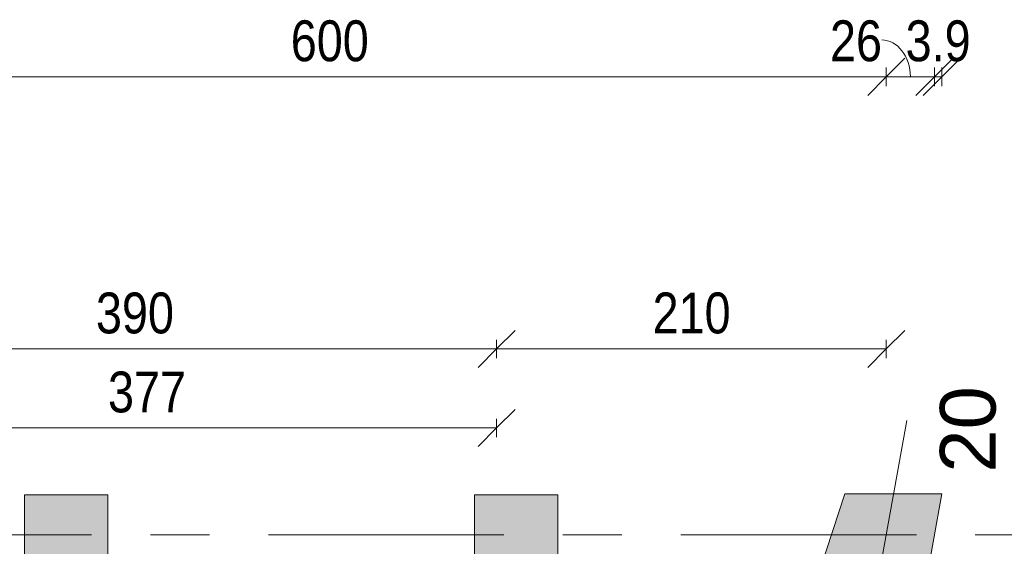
# Model space of a CAD drawing. Header units: centimetres. Extents: x -1737 to 22393, y -8842 to 3838.
# Tile 171 of 174: x 1307 to 1838, y 3527 to 3811. Entities that reach past the tile are written whole.
import ezdxf

# ---------------------------------------------------------------- set-up
doc = ezdxf.new("R2010")
doc.units = ezdxf.units.CM
doc.linetypes.add('Oś', pattern=[222.25, 127, -31.75, 31.75, -31.75])
for name, color, linetype, lineweight in [('A-ANNO-DIMS', 211, 'Continuous', 13), ('A-ANNO-DIMS-100', 211, 'Continuous', 13), ('A-WALL', 113, 'Continuous', 13), ('A-WALL-PATT', 111, 'Continuous', 13), ('S-GRID', 1, 'Continuous', 13), ('S-GRID-IDEN', 1, 'Continuous', 13)]:
    doc.layers.add(name, color=color, linetype=linetype, lineweight=lineweight)
doc.styles.add('Arial Narrow_1', font='ARIALN.TTF', dxfattribs={"height": 22})
doc.styles.add('Arial_4', font='arial.ttf', dxfattribs={"height": 30})
doc.dimstyles.new('Diagonal_1_100__0_1_', dxfattribs={"dimscale": 30.48, "dimtxt": 22.515481, "dimasz": 0.656168, "dimexe": 0.164042, "dimexo": 0.0625, "dimgap": 0.065617, "dimtad": 1, "dimdec": 1, "dimrnd": 0.1, "dimdsep": 46, "dimtxsty": 'Arial Narrow_1', "dimblk1": 'OBLIQUE', "dimblk2": 'OBLIQUE', "dimsah": 1, "dimcen": 0.09, "dimazin": 0, "dimtfac": 1, "dimtdec": 4, "dimtix": 1, "dimtmove": 0, "dimatfit": 3, "dimfxl": 0, "dimtvp": 1, "dimtolj": 1, "dimtzin": 0, "dimarcsym": 0})
doc.dimstyles.new('Diagonal_1_100__0_1__1', dxfattribs={"dimscale": 30.48, "dimtxt": 22.515481, "dimasz": 0.656168, "dimexe": 0.164042, "dimexo": 0.0625, "dimgap": 0.065617, "dimtad": 1, "dimdec": 1, "dimrnd": 0.1, "dimdsep": 46, "dimtxsty": 'Arial Narrow_1', "dimblk1": 'OBLIQUE', "dimblk2": 'OBLIQUE', "dimsah": 1, "dimcen": 0.09, "dimazin": 0, "dimtfac": 1, "dimtdec": 4, "dimtix": 1, "dimtmove": 1, "dimatfit": 3, "dimfxl": 0, "dimtvp": 1, "dimtolj": 1, "dimtzin": 0, "dimarcsym": 0})

# ---------------------------------------------------------------- blocks, each defined once
blk = doc.blocks.new('attyka nad fasadą wejściową - attyka nad fasadą wejściową-2002962-3_piętro I __3_90 m_ - stan projektowany')
at = {"layer": 'A-WALL', "lineweight": 9}
h = blk.add_hatch(color=253, dxfattribs=at)
h.paths.add_polyline_path([(3519.83, -1597.44), (3554.83, -1597.44), (3554.83, -1552.44), (3519.83, -1552.44)], flags=0)
h.paths.add_polyline_path([(3519.83, -1354.88), (3554.83, -1354.88), (3554.83, -1309.88), (3519.83, -1309.88)], flags=0)
for p, q in [((3519.83, -1309.88), (3519.83, -1354.88)), ((3554.83, -1309.88), (3520.83, -1309.88)), ((3554.83, -1354.88), (3554.83, -1309.88)), ((3519.83, -1354.88), (3554.83, -1354.88)), ((3554.83, -1552.44), (3519.83, -1552.44)), ((3519.83, -1552.44), (3519.83, -1597.44)), ((3554.83, -1597.44), (3554.83, -1552.44)), ((3520.83, -1597.44), (3554.83, -1597.44))]:
    blk.add_line(p, q, dxfattribs=at)
blk = doc.blocks.new('DIMBLOCK109-3_piętro I __3_90 m_ - stan projektowany')
at = {"layer": 'A-ANNO-DIMS-100', "transparency": 16777216}
for p, q in [((1174.38, 3780.24), (1184.38, 3790.24)), ((1774.38, 3780.24), (1784.38, 3790.24)), ((1174.38, 3775.24), (1174.38, 3785.24)), ((1774.38, 3775.24), (1774.38, 3785.24)), ((1174.38, 3780.24), (1164.38, 3770.24)), ((1174.38, 3780.24), (1774.38, 3780.24)), ((1174.38, 3780.24), (1174.38, 3775.24)), ((1774.38, 3780.24), (1764.38, 3770.24)), ((1774.38, 3780.24), (1774.38, 3775.24))]:
    blk.add_line(p, q, dxfattribs=at)
at = {"layer": 'A-ANNO-DIMS-100', "color": 0, "transparency": 16777216, "insert": (1453.47, 3810.67), "char_height": 22, "width": 50.1774, "attachment_point": 1, "line_spacing_factor": 0.974696, "style": 'Arial Narrow_1'}
blk.add_mtext('600', dxfattribs=at)
blk = doc.blocks.new('_Oblique')
at = {"color": 0, "linetype": 'ByBlock', "lineweight": -2}
blk.add_line((-0.5, -0.5), (0.5, 0.5), dxfattribs=at)
blk = doc.blocks.new('DIMBLOCK110-3_piętro I __3_90 m_ - stan projektowany')
at = {"layer": 'A-ANNO-DIMS-100', "transparency": 16777216}
for p, q in [((1774.38, 3780.24), (1784.38, 3790.24)), ((1800.38, 3780.24), (1810.38, 3790.24)), ((1774.38, 3775.24), (1774.38, 3785.24)), ((1800.38, 3775.24), (1800.38, 3785.24)), ((1774.38, 3780.24), (1764.38, 3770.24)), ((1774.38, 3780.24), (1800.38, 3780.24)), ((1774.38, 3780.24), (1774.38, 3775.24)), ((1800.38, 3780.24), (1790.38, 3770.24)), ((1800.38, 3780.24), (1800.38, 3775.24))]:
    blk.add_line(p, q, dxfattribs=at)
blk.add_ellipse((1771.95, 3780.24), major_axis=(0, 19.87), ratio=0.776509, start_param=4.712389, end_param=6.283185, dxfattribs=at)
at = {"layer": 'A-ANNO-DIMS-100', "color": 0, "transparency": 16777216, "insert": (1744.07, 3810.67), "char_height": 22, "width": 33.4516, "attachment_point": 1, "line_spacing_factor": 0.974696, "style": 'Arial Narrow_1'}
blk.add_mtext('26', dxfattribs=at)
blk = doc.blocks.new('DIMBLOCK111-3_piętro I __3_90 m_ - stan projektowany')
at = {"layer": 'A-ANNO-DIMS-100', "transparency": 16777216}
for p, q in [((1800.38, 3780.24), (1810.38, 3790.24)), ((1804.33, 3780.24), (1814.33, 3790.24)), ((1800.38, 3775.24), (1800.38, 3785.24)), ((1804.33, 3775.24), (1804.33, 3785.24)), ((1800.38, 3780.24), (1790.38, 3770.24)), ((1804.33, 3780.24), (1794.33, 3770.24)), ((1800.38, 3780.24), (1804.33, 3780.24)), ((1800.38, 3780.24), (1800.38, 3775.24)), ((1804.33, 3780.24), (1804.33, 3775.24))]:
    blk.add_line(p, q, dxfattribs=at)
at = {"layer": 'A-ANNO-DIMS-100', "color": 0, "transparency": 16777216, "insert": (1784.84, 3810.67), "char_height": 22, "width": 42.0289, "attachment_point": 1, "line_spacing_factor": 0.974696, "style": 'Arial Narrow_1'}
blk.add_mtext('3.9', dxfattribs=at)
blk = doc.blocks.new('DIMBLOCK206-3_piętro I __3_90 m_ - stan projektowany')
at = {"layer": 'A-ANNO-DIMS-100', "transparency": 16777216}
for p, q in [((1187.38, 3590.89), (1197.38, 3600.89)), ((1564.38, 3590.89), (1574.38, 3600.89)), ((1187.38, 3585.89), (1187.38, 3595.89)), ((1564.38, 3585.89), (1564.38, 3595.89)), ((1187.38, 3590.89), (1177.38, 3580.89)), ((1564.38, 3590.89), (1187.38, 3590.89)), ((1187.38, 3590.89), (1187.38, 3585.89)), ((1564.38, 3590.89), (1554.38, 3580.89)), ((1564.38, 3590.89), (1564.38, 3585.89))]:
    blk.add_line(p, q, dxfattribs=at)
at = {"layer": 'A-ANNO-DIMS-100', "color": 0, "transparency": 16777216, "insert": (1354.97, 3621.32), "char_height": 22, "width": 50.1774, "attachment_point": 1, "line_spacing_factor": 0.974696, "style": 'Arial Narrow_1'}
blk.add_mtext('377', dxfattribs=at)
blk = doc.blocks.new('DIMBLOCK237-3_piętro I __3_90 m_ - stan projektowany')
at = {"layer": 'A-ANNO-DIMS-100', "transparency": 16777216}
for p, q in [((1564.38, 3633.49), (1574.38, 3643.49)), ((1774.38, 3633.49), (1784.38, 3643.49)), ((1564.38, 3628.49), (1564.38, 3638.49)), ((1774.38, 3628.49), (1774.38, 3638.49)), ((1564.38, 3633.49), (1554.38, 3623.49)), ((1774.38, 3633.49), (1564.38, 3633.49)), ((1564.38, 3633.49), (1564.38, 3628.49)), ((1774.38, 3633.49), (1764.38, 3623.49)), ((1774.38, 3633.49), (1774.38, 3628.49))]:
    blk.add_line(p, q, dxfattribs=at)
at = {"layer": 'A-ANNO-DIMS-100', "color": 0, "transparency": 16777216, "insert": (1648.47, 3663.92), "char_height": 22, "width": 50.1774, "attachment_point": 1, "line_spacing_factor": 0.974696, "style": 'Arial Narrow_1'}
blk.add_mtext('210', dxfattribs=at)
blk = doc.blocks.new('DIMBLOCK238-3_piętro I __3_90 m_ - stan projektowany')
at = {"layer": 'A-ANNO-DIMS-100', "transparency": 16777216}
for p, q in [((1174.38, 3633.49), (1184.38, 3643.49)), ((1564.38, 3633.49), (1574.38, 3643.49)), ((1174.38, 3628.49), (1174.38, 3638.49)), ((1564.38, 3628.49), (1564.38, 3638.49)), ((1174.38, 3633.49), (1164.38, 3623.49)), ((1564.38, 3633.49), (1174.38, 3633.49)), ((1174.38, 3633.49), (1174.38, 3628.49)), ((1564.38, 3633.49), (1554.38, 3623.49)), ((1564.38, 3633.49), (1564.38, 3628.49))]:
    blk.add_line(p, q, dxfattribs=at)
at = {"layer": 'A-ANNO-DIMS-100', "color": 0, "transparency": 16777216, "insert": (1348.47, 3663.92), "char_height": 22, "width": 50.1774, "attachment_point": 1, "line_spacing_factor": 0.974696, "style": 'Arial Narrow_1'}
blk.add_mtext('390', dxfattribs=at)

msp = doc.modelspace()

# ---------------------------------------------------------------- hatches: boundary and pattern name
at = {"layer": 'A-WALL-PATT'}
msp.add_hatch(color=9, dxfattribs=at).paths.add_polyline_path([(1752, 3509.33), (1796.07, 3509.33), (1804.33, 3555.33), (1752, 3555.33), (1738.7, 3514.53), (1739.94, 3514.53), (1739.94, 3509.33), (1749.63, 3509.33)], flags=0)

# ---------------------------------------------------------------- linework, layer by layer
at = {"layer": 'A-WALL', "lineweight": 9}
for p, q in [((1804.33, 3555.33), (1710.65, 3033.44)), ((1752, 3555.33), (1738.7, 3514.53)), ((1804.33, 3555.33), (1752, 3555.33))]:
    msp.add_line(p, q, dxfattribs=at)
at = {"layer": 'S-GRID', "linetype": 'Oś'}
for p, q in [((1785.44, 3594.96), (1556.23, 2317.96)), ((-1225.62, 3533.33), (1983.25, 3533.33))]:
    msp.add_line(p, q, dxfattribs=at)

# ---------------------------------------------------------------- block references
at = {"layer": 'A-WALL', "lineweight": 9, "rotation": 90.00000000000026}
msp.add_blockref('attyka nad fasadą wejściową - attyka nad fasadą wejściową-2002962-3_piętro I __3_90 m_ - stan projektowany', (0, 0), dxfattribs=at)

# ---------------------------------------------------------------- texts
at = {"layer": 'S-GRID-IDEN', "insert": (1818.54, 3590.11), "char_height": 30, "width": 48.3, "attachment_point": 5, "rotation": 90, "line_spacing_factor": 0.936439, "style": 'Arial_4'}
msp.add_mtext('\\pt126.9999,254.0001,381,507.9999,635.0001,762,888.9999,1016.0001,1143,1269.9999,1397.0001,1524,1650.9999,1778.0001,1905,2031.9999,2159.0001,2286,2412.9999,2540.0001,2667,2793.9999,2921.0001,3048,3174.9999,3302.0001,3429,3555.9999,3683.0001,3810,3936.9999,4064.0001;20', dxfattribs=at)

# ---------------------------------------------------------------- dimensions: what is measured, and where the dimension line sits
at = {"layer": 'A-ANNO-DIMS'}
for base, p1, p2, override, picture, middle in [((1774.38, 3780.24), (1174.38, 3775.24), (1774.38, 3775.24), {"dimpost": '<>', "dimfxl": 600}, 'DIMBLOCK109-3_piętro I __3_90 m_ - stan projektowany', (1474.38, 3793.47)), ((1174.38, 3633.49), (1564.38, 3628.49), (1174.38, 3628.49), {"dimpost": '<>', "dimfxl": 390}, 'DIMBLOCK238-3_piętro I __3_90 m_ - stan projektowany', (1369.38, 3646.72)), ((1564.38, 3633.49), (1774.38, 3628.49), (1564.38, 3628.49), {"dimpost": '<>', "dimfxl": 210}, 'DIMBLOCK237-3_piętro I __3_90 m_ - stan projektowany', (1669.38, 3646.72)), ((1187.38, 3590.89), (1564.38, 3585.89), (1187.38, 3585.89), {"dimpost": '<>', "dimfxl": 377}, 'DIMBLOCK206-3_piętro I __3_90 m_ - stan projektowany', (1375.88, 3604.12))]:
    dim = msp.add_linear_dim(base=base, p1=p1, p2=p2, angle=0, dimstyle='Diagonal_1_100__0_1_', override=override, dxfattribs=at)
    dim.commit()
    dim.dimension.update_dxf_attribs({"geometry": picture, "text_midpoint": middle})
dim = msp.add_linear_dim(base=(1800.38, 3780.24), p1=(1774.38, 3775.24), p2=(1800.38, 3775.24), dimstyle='Diagonal_1_100__0_1__1', override={"dimpost": '<>', "dimfxl": 26}, dxfattribs=at)
dim.commit()
dim.dimension.update_dxf_attribs({"geometry": 'DIMBLOCK110-3_piętro I __3_90 m_ - stan projektowany', "text_midpoint": (1760.8, 3796), "dimtype": 160})
dim = msp.add_linear_dim(base=(1804.3255, 3780.2372), p1=(1800.3768, 3775.2372), p2=(1804.3255, 3775.2372), dimstyle='Diagonal_1_100__0_1_', override={"dimpost": '<>', "dimfxl": 3.948718}, dxfattribs=at)
dim.commit()
dim.dimension.update_dxf_attribs({"geometry": 'DIMBLOCK111-3_piętro I __3_90 m_ - stan projektowany', "text_midpoint": (1802.3511, 3793.4698)})

doc.saveas('drawing.dxf')
